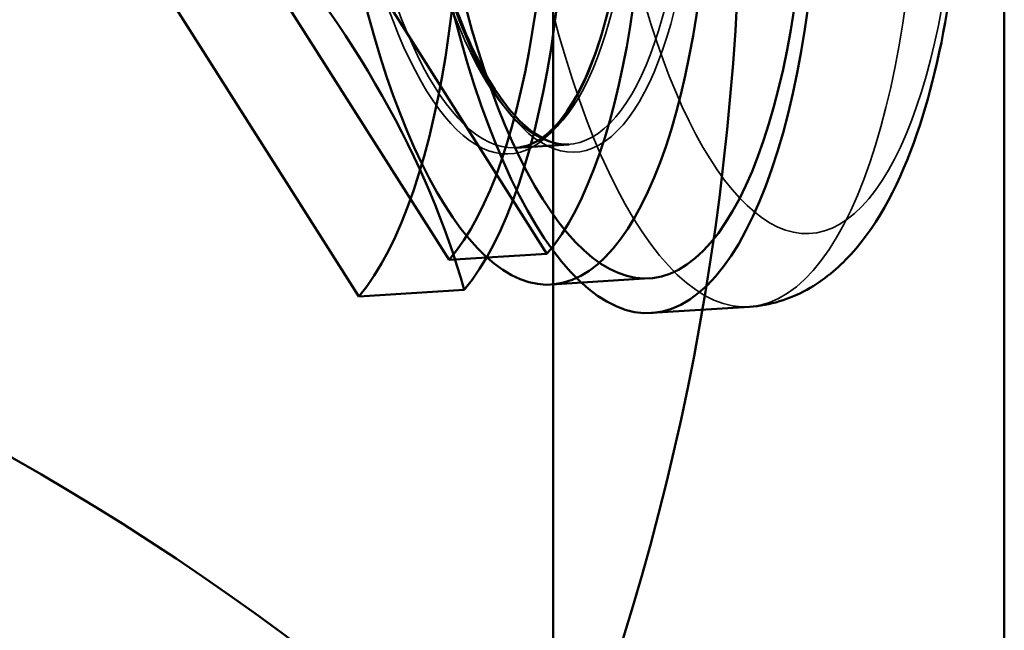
# Model space of a CAD drawing. Header units: millimetres. Extents: x 814 to 3201, y 212 to 4576.
# Tile 7 of 69: x 1643 to 1672, y 1594 to 1612. Entities that reach past the tile are written whole.
import ezdxf

# ---------------------------------------------------------------- set-up
doc = ezdxf.new("R2010")
doc.units = ezdxf.units.MM
doc.header["$LTSCALE"] = 18
doc.layers.add('Widoczne (ISO)', color=7, linetype='Continuous', lineweight=50)
doc.layers.add('Widoczne wąskie (ISO)', color=7, linetype='Continuous', lineweight=35)

msp = doc.modelspace()

# ---------------------------------------------------------------- linework, layer by layer
at = {"layer": 'Widoczne (ISO)'}
for p, q in [((1658.707, 1615.55), (1658.707, 1537.752)), ((1652.052, 1615.13), (1658.529, 1604.91)), ((1646.092, 1614.753), (1653.112, 1603.678)), ((1655.71, 1604.732), (1649.233, 1614.951)), ((1671.707, 1614.869), (1671.707, 1537.752)), ((1659.167, 1608.064), (1657.641, 1607.968)), ((1658.529, 1604.91), (1655.71, 1604.732)), ((1661.484, 1604.203), (1658.665, 1604.025)), ((1653.112, 1603.678), (1656.147, 1603.87)), ((1664.366, 1603.383), (1661.547, 1603.205))]:
    msp.add_line(p, q, dxfattribs=at)
msp.add_circle((1589.11, 1616.161), 75, dxfattribs=at)
msp.add_arc((1606.28, 1533.682), 75, 45.65098, 310.71983, dxfattribs=at)
for centre, major_axis, ratio, start_param, end_param in [((1660.443, 1620.67), (1.104, -17.465), 0.336824, 5.002141, 10.705823), ((1660.443, 1620.67), (1.041, -16.467), 0.336824, 5.02026, 10.687703), ((1657.624, 1620.492), (1.041, -16.467), 0.336824, 5.02026, 10.687703), ((1655.745, 1620.373), (1.041, -16.467), 0.336824, 0.330448, 1.709998), ((1650.107, 1620.017), (1.104, -17.465), 0.336824, 0.340508, 1.699938), ((1652.926, 1620.195), (1.041, -16.467), 0.336824, 0.330448, 1.709998), ((1653.142, 1620.208), (1.104, -17.465), 0.336824, 0.340508, 1.699938), ((1583.267, 1606.399), (73.455, -10.41), 0.492605, 0.212917, 0.510365)]:
    msp.add_ellipse(centre, major_axis=major_axis, ratio=ratio, start_param=start_param, end_param=end_param, dxfattribs=at)
for points, knots in [([(1662.159, 1638.313), (1662.817, 1638.355), (1663.476, 1638.213), (1664.771, 1637.625), (1665.368, 1637.129), (1666.722, 1635.623), (1667.39, 1634.458), (1668.568, 1631.704), (1669.066, 1630.111), (1669.842, 1626.737), (1670.129, 1624.973), (1670.496, 1621.394), (1670.58, 1619.583), (1670.542, 1616.058), (1670.419, 1614.345), (1669.966, 1611.142), (1669.633, 1609.659), (1668.711, 1606.987), (1668.125, 1605.816), (1666.92, 1604.495), (1666.505, 1604.144), (1665.526, 1603.602), (1664.954, 1603.42), (1664.366, 1603.383)], [2.591019, 2.591019, 2.591019, 2.591019, 2.768473, 2.768473, 2.993714, 2.993714, 3.350167, 3.350167, 3.707794, 3.707794, 4.045885, 4.045885, 4.378455, 4.378455, 4.711879, 4.711879, 5.053332, 5.053332, 5.418145, 5.418145, 5.574198, 5.574198, 5.732612, 5.732612, 5.732612, 5.732612]), ([(1657.641, 1607.968), (1658.09, 1607.996), (1658.541, 1608.271), (1659.336, 1609.3), (1659.676, 1609.971), (1660.255, 1611.644), (1660.494, 1612.65), (1660.842, 1614.896), (1660.949, 1616.139), (1661.019, 1618.732), (1660.98, 1620.083), (1660.76, 1622.751), (1660.578, 1624.068), (1660.091, 1626.533), (1659.786, 1627.681), (1659.086, 1629.685), (1658.691, 1630.543), (1657.864, 1631.876), (1657.431, 1632.354), (1656.684, 1632.846), (1656.368, 1632.937), (1656.064, 1632.918)], [4.897875, 4.897875, 4.897875, 4.897875, 5.263968, 5.263968, 5.57559, 5.57559, 5.890036, 5.890036, 6.207264, 6.207264, 6.525543, 6.525543, 6.844027, 6.844027, 7.162055, 7.162055, 7.478541, 7.478541, 7.791351, 7.791351, 8.039468, 8.039468, 8.039468, 8.039468]), ([(1654.971, 1615.314), (1655.201, 1614.221), (1655.48, 1613.201), (1656.145, 1611.297), (1656.54, 1610.439), (1657.367, 1609.106), (1657.8, 1608.628), (1658.547, 1608.136), (1658.863, 1608.045), (1659.167, 1608.064)], [3.734197, 3.734197, 3.734197, 3.734197, 4.020463, 4.020463, 4.336948, 4.336948, 4.649759, 4.649759, 4.897875, 4.897875, 4.897875, 4.897875])]:
    msp.add_open_spline(points, degree=3, knots=knots, dxfattribs=at)
at = {"layer": 'Widoczne wąskie (ISO)'}
for centre, major_axis, start_param, end_param in [((1663.262, 1620.848), (-1.104, 17.465), 1.860548, 7.56423), ((1665.142, 1620.967), (0.978, -15.469), 5.131307, 10.576656), ((1658.564, 1620.551), (0.803, -12.709), 5.115901, 10.592062), ((1656.667, 1620.431), (0.799, -12.64), 5.118217, 10.589747), ((1656.853, 1620.443), (0.788, -12.475), 5.123906, 10.584057), ((1658.379, 1620.539), (0.788, -12.475), 5.123906, 10.584057)]:
    msp.add_ellipse(centre, major_axis=major_axis, ratio=0.336824, start_param=start_param, end_param=end_param, dxfattribs=at)

doc.saveas('drawing.dxf')
